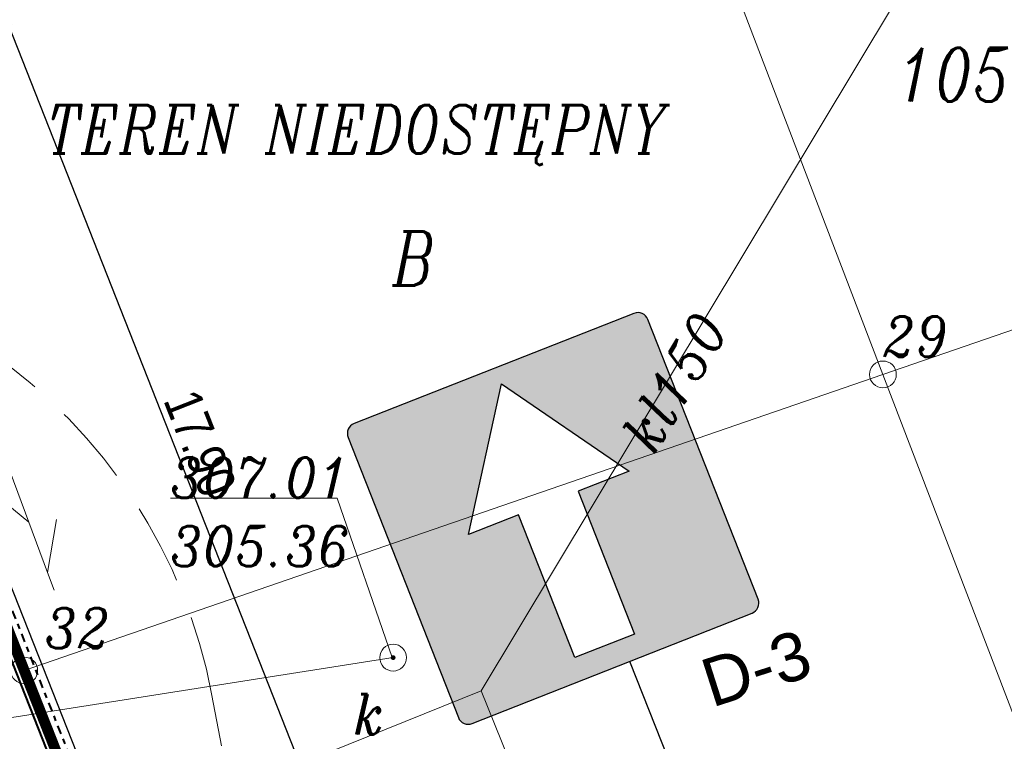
# Model space of a CAD drawing. Extents: x 779 to 3668, y -1329 to 9570.
# Tile 46 of 106: x 2283 to 2302, y -645 to -632. Entities that reach past the tile are written whole.
import ezdxf

# ---------------------------------------------------------------- set-up
doc = ezdxf.new("R2010")
doc.units = 0
for name, pattern in [('CENTER2', [1.125, 0.75, -0.125, 0.125, -0.125]), ('CIĄGłA', [0]), ('DASH', [0.75, 0.5, -0.25]), ('DGN Style 4', [0.3202, 0.16, -0.08, 0.0002, -0.08])]:
    doc.linetypes.add(name, pattern=pattern)
for name, color, linetype, lineweight in [('202-punkt graniczny', 7, 'Continuous', 0), ('202-punkt graniczny-Atr103', 7, 'Continuous', 0), ('210-oznaczenie konturu użytku gruntowego', 7, 'Continuous', 0), ('211-numer działki ewidencyjnej', 7, 'Continuous', 0), ('219-działka ewidencyjna', 7, 'Continuous', 0), ('_a_obiekty', 250, 'Continuous', 30), ('AGP1_granica_opracow', 7, 'Continuous', 15), ('komora podziemna - przewód kanalizacyjny (powierzchnia)-SK', 7, 'Continuous', 0), ('MPZP', 7, 'Continuous', 0), ('ogrodzenie trwałe (linia)', 7, 'Continuous', 0), ('przewód kanalizacyjny (linia)-SK', 7, 'Continuous', 0), ('przewód kanalizacyjny (linia)-SK-Atr1', 7, 'Continuous', 0), ('przewód telekomunikacyjny (linia)-STPOW - symbol', 7, 'Continuous', 0), ('PTRW02_01', 7, 'Continuous', 0), ('punkt o określonej wysokości (sieć kanalizacyjna)-SK', 7, 'Continuous', 0), ('punkt o określonej wysokości (sieć kanalizacyjna)-SK-Atr2', 7, 'Continuous', 0), ('punkt o określonej wysokości (sieć kanalizacyjna)-SK-Atr3', 7, 'Continuous', 0), ('właz okrągły - siec kanalizacyjna (punkt)-SK', 7, 'Continuous', 0), ('właz okrągły - siec kanalizacyjna (punkt)-SK-Atr17', 7, 'Continuous', 0), ('zz-legenda', 7, 'Continuous', 13), ('zz-wypełnienie-chodniki', 142, 'Continuous', 5)]:
    doc.layers.add(name, color=color, linetype=linetype, lineweight=lineweight)
doc.layers.add('_a_ekran', color=250, linetype='Continuous')
doc.layers.add('Y-ZNAKI', color=7, linetype='Continuous')
doc.styles.add('ARIAL', font='ARIALN.TTF')
doc.styles.get("Standard").update_dxf_attribs({"font": 'arial.ttf'})
doc.styles.add('Style-ITALIC_1250', font='ITALIC_1250.shx')
doc.linetypes.add('902-500', pattern='A,3.75,[24,dgnlstyle-geo-mz.shx,S=0.002785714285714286,R=0,X=0,Y=0],3.75', length=7.5)
doc.dimstyles.new('z1do1', dxfattribs={"dimtxt": 0.7, "dimasz": 0.4, "dimexe": 0.5, "dimexo": 0.5, "dimgap": 0.1, "dimtad": 1, "dimrnd": 0.05, "dimzin": 0, "dimdsep": 46, "dimtxsty": 'ARIAL', "dimcen": 0.09, "dimazin": 0, "dimtfac": 1, "dimtofl": 0, "dimtmove": 0, "dimatfit": 3, "dimfxl": 1, "dimtolj": 1, "dimtzin": 0, "dimarcsym": 0})

# ---------------------------------------------------------------- blocks, each defined once
blk = doc.blocks.new('202')
at = {"color": 0, "linetype": 'Continuous', "lineweight": -2, "ltscale": 10}
blk.add_circle((0, 0), 2.5, dxfattribs=at)
blk = doc.blocks.new('PT01')
at = {"color": 0, "linetype": 'Continuous', "lineweight": 13, "ltscale": 10}
for p, q in [((46.5, 0), (37.84, 5)), ((6.5, 0), (0, 0)), ((6.5, 0), (16.5, 0)), ((16.5, 0), (26.5, 0)), ((26.5, 0), (36.5, 0)), ((36.5, 0), (27.84, -5)), ((36.5, 0), (46.5, 0)), ((46.5, 0), (50, 0))]:
    blk.add_line(p, q, dxfattribs=at)
blk = doc.blocks.new('US22')
at = {"color": 0, "linetype": 'Continuous', "lineweight": -2, "ltscale": 10}
blk.add_circle((0, 0), 2.5, dxfattribs=at)
blk = doc.blocks.new('PW01_1')
at = {"linetype": 'Continuous', "lineweight": 13, "ltscale": 10}
h = blk.add_hatch(color=0, dxfattribs=at)
edge = h.paths.add_edge_path()
edge.add_arc((0, 0), 0.45, 0, 360)
blk = doc.blocks.new('PZT MDCP podkład')
at = {"layer": '219-działka ewidencyjna', "color": 8, "linetype": 'Continuous', "lineweight": 13, "flags": 128}
for points in [[(2161.48640631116, 117.8064607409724), (2151.846406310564, 142.9864607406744)], [(2145.496406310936, 112.2964607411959), (2141.506406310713, 122.4164607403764)], [(2174.256406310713, 122.1964607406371), (2161.48640631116, 117.8064607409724)], [(2145.496406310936, 112.2964607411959), (2161.48640631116, 117.8064607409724)], [(2167.976406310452, 100.8864607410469), (2161.48640631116, 117.8064607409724)], [(2145.496406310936, 112.2964607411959), (2151.396406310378, 97.32646074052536)]]:
    blk.add_lwpolyline(points, dxfattribs=at)
at = {"layer": 'komora podziemna - przewód kanalizacyjny (powierzchnia)-SK', "color": 8, "linetype": 'Continuous', "lineweight": 13, "flags": 128}
blk.add_lwpolyline([(2151.79640631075, 106.1964607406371), (2150.116406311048, 110.3464607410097), (2154.006406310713, 111.9164607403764), (2155.686406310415, 107.75646074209), (2151.79640631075, 106.1964607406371)], close=True, dxfattribs=at)
at = {"layer": 'MPZP', "color": 8, "linetype": 'DGN Style 4', "lineweight": 40, "flags": 128}
blk.add_lwpolyline([(2105.950835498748, 127.0314606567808), (2135.306348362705, 137.3370234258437), (2141.691342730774, 122.4926704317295), (2145.682467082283, 112.3698186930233), (2151.583598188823, 97.3969487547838), (2156.725831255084, 83.08073179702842), (2162.408999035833, 65.30082132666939), (2167.840760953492, 43.18364710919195), (2173.516804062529, 19.5318049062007), (2179.634830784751, 13.8408482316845), (2188.833263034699, 4.752397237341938), (2192.015697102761, 1.920277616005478)], dxfattribs=at)
at = {"layer": 'ogrodzenie trwałe (linia)', "color": 8, "linetype": '902-500', "lineweight": 30, "flags": 128}
blk.add_lwpolyline([(2201.026406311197, 25.93646074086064), (2203.096406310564, 26.22646074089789), (2196.526406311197, 52.65646074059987), (2189.216406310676, 78.32646074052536), (2185.026406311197, 90.1364607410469), (2181.246406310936, 100.9964607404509), (2180.716406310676, 103.6564607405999), (2164.906406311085, 146.8664607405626), (2145.896406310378, 140.4064607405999), (2135.536406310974, 136.5764607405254), (2142.946406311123, 119.6864607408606), (2154.066406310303, 91.52646074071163), (2156.85640631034, 82.92646074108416), (2163.326406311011, 62.1364607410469), (2173.076406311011, 21.41646074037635), (2181.186406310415, 20.27646074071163), (2186.806406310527, 20.09646074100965), (2192.936406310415, 20.7064607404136), (2195.036406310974, 22.77646074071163), (2196.636406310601, 25.26646074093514), (2198.206406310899, 25.54646074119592)], dxfattribs=at)
at = {"layer": 'przewód kanalizacyjny (linia)-SK', "color": 8, "linetype": 'Continuous', "lineweight": 13, "flags": 128}
for points in [[(2134.056406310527, 134.75646074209), (2145.026406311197, 111.3864607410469), (2152.366406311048, 112.5364607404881)], [(2160.096406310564, 131.7664607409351), (2160.596406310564, 131.4564607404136), (2162.386406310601, 125.8564607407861), (2154.006406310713, 111.9164607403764)]]:
    blk.add_lwpolyline(points, dxfattribs=at)
at = {"layer": 'punkt o określonej wysokości (sieć kanalizacyjna)-SK-Atr2', "color": 8, "lineweight": 13, "flags": 128}
blk.add_lwpolyline([(2152.350400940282, 112.5378377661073), (2151.326771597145, 115.5038974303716), (2148.217771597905, 115.5038974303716)], dxfattribs=at)
at = {"layer": '202-punkt graniczny', "color": 8, "linetype": 'Continuous', "lineweight": 13, "xscale": 0.1, "yscale": 0.1, "zscale": 0.1}
for p in [(2161.48640631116, 117.8064607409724), (2145.496406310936, 112.2964607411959)]:
    blk.add_blockref('202', p, dxfattribs=at)
at = {"layer": 'przewód telekomunikacyjny (linia)-STPOW - symbol', "color": 8, "linetype": 'Continuous', "lineweight": 13, "xscale": 0.1, "yscale": 0.1, "zscale": 0.1, "rotation": 290.446}
blk.add_blockref('PT01', (2144.306406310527, 118.4764607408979), dxfattribs=at)
at = {"layer": 'punkt o określonej wysokości (sieć kanalizacyjna)-SK', "color": 8, "linetype": 'Continuous', "lineweight": 13, "xscale": 0.1, "yscale": 0.1, "zscale": 0.1}
blk.add_blockref('PW01_1', (2152.366406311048, 112.5364607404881), dxfattribs=at)
at = {"layer": 'właz okrągły - siec kanalizacyjna (punkt)-SK', "color": 8, "linetype": 'Continuous', "lineweight": 13, "xscale": 0.1, "yscale": 0.1, "zscale": 0.1}
blk.add_blockref('US22', (2152.366406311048, 112.5364607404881), dxfattribs=at)
at = {"layer": '202-punkt graniczny-Atr103', "color": 8, "lineweight": 13, "char_height": 0.75, "attachment_point": 7, "line_spacing_factor": 0.6}
for s, insert in [('\\FITALIC_1250;\\H1x;\\W0.9;29', (2161.486406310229, 118.137004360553)), ('\\FITALIC_1250;\\H1x;\\W0.9;32', (2145.880909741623, 112.7096402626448))]:
    blk.add_mtext(s, dxfattribs=dict(at, insert=insert))
at = {"layer": '210-oznaczenie konturu użytku gruntowego', "color": 8, "linetype": 'Continuous', "lineweight": 13, "insert": (2152.353362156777, 119.4649555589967), "char_height": 1, "attachment_point": 7, "line_spacing_factor": 0.6}
blk.add_mtext('\\FITALIC_1250;\\H1x;\\W0.79;B', dxfattribs=at)
at = {"layer": '211-numer działki ewidencyjnej', "color": 8, "linetype": 'Continuous', "lineweight": 13, "insert": (2161.746406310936, 123.8864607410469), "char_height": 1, "attachment_point": 1, "line_spacing_factor": 0.6}
blk.add_mtext('\\FITALIC_1250;\\H1x;\\W0.79;105/2', dxfattribs=at)
at = {"layer": 'przewód kanalizacyjny (linia)-SK-Atr1', "color": 8, "lineweight": 13, "insert": (2156.903488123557, 116.4919744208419), "char_height": 0.75, "attachment_point": 4, "rotation": 58.943000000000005, "line_spacing_factor": 0.6}
blk.add_mtext('\\FITALIC_1250;\\H1x;\\W0.9;kl150', dxfattribs=at)
at = {"layer": 'PTRW02_01', "color": 8, "linetype": 'Continuous', "lineweight": 13, "style": 'Style-ITALIC_1250', "width": 0.8}
blk.add_text('TEREN NIEDOSTĘPNY', height=0.9, dxfattribs=at).set_placement((2145.910274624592, 121.9195707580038))
at = {"layer": 'punkt o określonej wysokości (sieć kanalizacyjna)-SK-Atr2', "color": 8, "lineweight": 13, "insert": (2148.217771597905, 115.510897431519), "char_height": 0.75, "attachment_point": 7, "line_spacing_factor": 0.6}
blk.add_mtext('\\FITALIC_1250;\\H1x;\\W0.9;307.01', dxfattribs=at)
at = {"layer": 'punkt o określonej wysokości (sieć kanalizacyjna)-SK-Atr3', "color": 8, "lineweight": 13, "insert": (2148.217771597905, 114.2358974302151), "char_height": 0.75, "attachment_point": 7, "line_spacing_factor": 0.6}
blk.add_mtext('\\FITALIC_1250;\\H1x;\\W0.9;305.36', dxfattribs=at)
at = {"layer": 'właz okrągły - siec kanalizacyjna (punkt)-SK-Atr17', "color": 8, "lineweight": 13, "insert": (2151.626406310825, 111.1064607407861), "char_height": 0.75, "attachment_point": 7, "line_spacing_factor": 0.6}
blk.add_mtext('\\FITALIC_1250;\\H1x;\\W0.9;k', dxfattribs=at)
blk = doc.blocks.new('ekran akustyczny')
at = {"layer": '_a_ekran', "color": 7, "lineweight": 40, "ltscale": 0.01}
blk.add_lwpolyline([(-3747.093814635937, 2864.572444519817), (-3745.082267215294, 2885.182060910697), (-3742.991181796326, 2907.847278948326), (-3742.553984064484, 2926.4900541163), (-3742.736602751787, 2941.68912352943), (-3743.421846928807, 2957.762937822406), (-3743.490315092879, 2959.352943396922), (-3743.703226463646, 2964.352495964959), (-3743.939064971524, 2969.344629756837), (-3745.038839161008, 2984.30425865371)], dxfattribs=at)
blk = doc.blocks.new('*D1519')
at = {"layer": 'Defpoints', "color": 0, "transparency": 16777216}
for p in [(2283.118208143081, -631.5273500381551), (2278.33771307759, -633.412149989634), (2284.897870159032, -650.0509442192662)]:
    blk.add_point(p, dxfattribs=at)
at = {"layer": 'zz-legenda', "color": 0, "lineweight": -2, "transparency": 16777216}
for p, q in [((2278.802865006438, -633.2287551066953), (2283.58336007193, -631.3439551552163)), ((2289.531649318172, -647.794022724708), (2283.264924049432, -631.8994715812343)), ((2285.36302208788, -649.8675493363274), (2290.143517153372, -647.9827493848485))]:
    blk.add_line(p, q, dxfattribs=at)
at = {"layer": 'zz-legenda', "color": 0, "transparency": 16777216}
for points in [[(2283.326944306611, -631.8750189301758), (2283.202903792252, -631.9239242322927), (2283.118208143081, -631.5273500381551)], [(2289.593669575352, -647.7695700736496), (2289.469629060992, -647.8184753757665), (2289.678365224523, -648.1661442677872)]]:
    blk.add_solid(points, dxfattribs=at)
at = {"layer": 'zz-legenda', "color": 0, "transparency": 16777216, "insert": (2286.823808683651, -639.6789771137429), "char_height": 0.7, "attachment_point": 5, "rotation": 291.51776953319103, "style": 'ARIAL'}
blk.add_mtext('\\A1;17.90', dxfattribs=at)
blk = doc.blocks.new('*D1535')
at = {"layer": 'Defpoints', "color": 0, "transparency": 16777216}
for p in [(2278.336911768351, -633.410118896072), (2287.417117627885, -661.9752094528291), (2289.746229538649, -662.3480360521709), (2289.746229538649, -662.3480360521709), (2293.333942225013, -672.3783382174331)]:
    blk.add_point(p, dxfattribs=at)
at = {"layer": 'zz-legenda', "color": 0, "lineweight": -2, "transparency": 16777216}
blk.add_arc((2289.746229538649, -662.3480360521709), 2.358762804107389, 121.2456932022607, 279.953567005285, dxfattribs=at)
at = {"layer": 'zz-legenda', "color": 0, "transparency": 16777216}
for points in [[(2288.493094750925, -660.2716861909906), (2288.552341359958, -660.3911333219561), (2288.881059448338, -660.1536699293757)], [(2290.136892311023, -664.606845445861), (2290.170991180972, -664.7357448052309), (2290.540639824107, -664.5689985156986)]]:
    blk.add_solid(points, dxfattribs=at)
at = {"layer": 'zz-legenda', "color": 0, "transparency": 16777216, "insert": (2287.966437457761, -663.0170028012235), "char_height": 0.7, "attachment_point": 5, "rotation": 290.5996301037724, "style": 'ARIAL'}
blk.add_mtext('\\A1;178.16°', dxfattribs=at)
blk = doc.blocks.new('D3')
at = {"layer": 'Y-ZNAKI'}
h = blk.add_hatch(color=5, dxfattribs=at)
h.paths.add_polyline_path([(-2.273736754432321e-12, 5.999999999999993, 0.4142135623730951), (-0.2000000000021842, 5.800000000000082), (-0.2000000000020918, 0.1999999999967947, 0.4142135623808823), (-1.358912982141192e-13, 1.63424829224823e-13), (5.600000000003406, 1.49000811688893e-10, 0.4142135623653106), (5.799999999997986, 0.2000000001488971), (5.799999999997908, 5.800000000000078, 0.4142135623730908), (5.59999999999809, 5.999999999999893)])
h.paths.add_polyline_path([(4.442805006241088, 3.299999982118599), (3.422805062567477, 3.299999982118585), (3.422805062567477, 0.439999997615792), (2.22780513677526, 0.4399999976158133), (2.22780513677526, 3.299999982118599), (1.227804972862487, 3.299999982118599), (2.827805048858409, 5.685000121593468)], flags=16)
for p, q in [((5.59999999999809, 5.999999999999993), (-2.273736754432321e-12, 5.999999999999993)), ((-0.2000000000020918, 5.79999999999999), (-0.2000000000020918, 0.1999999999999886)), ((1.227804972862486, 3.299999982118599), (2.827805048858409, 5.685000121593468)), ((2.827805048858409, 5.685000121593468), (4.442805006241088, 3.299999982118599)), ((5.799999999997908, 0.2000000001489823), (5.799999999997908, 5.799999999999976)), ((2.22780513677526, 3.299999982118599), (1.227804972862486, 3.299999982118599)), ((2.22780513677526, 0.4399999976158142), (2.22780513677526, 3.299999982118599)), ((4.442805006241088, 3.299999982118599), (3.422805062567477, 3.299999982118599)), ((3.422805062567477, 3.299999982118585), (3.422805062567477, 0.4399999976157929)), ((3.422805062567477, 0.4399999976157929), (2.22780513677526, 0.4399999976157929)), ((3.422805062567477, 0.4399999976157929), (3.422805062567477, 0.4399999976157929)), ((-2.273736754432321e-12, 0), (5.59999999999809, 1.49000811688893e-10))]:
    blk.add_line(p, q, dxfattribs=at)
for centre, radius, start, end in [((-2.273736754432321e-12, 5.800000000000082), 0.1999999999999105, 90, 180.0000000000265), ((5.59999999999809, 5.800000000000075), 0.1999999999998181, 359.9999999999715, 90), ((-5.456968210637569e-12, 0.1999999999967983), 0.1999999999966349, 179.999999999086, 270.0000000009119), ((5.59999999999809, 0.2000000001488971), 0.1999999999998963, 270, 2.442665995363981e-11)]:
    blk.add_arc(centre, radius, start, end, dxfattribs=at)

msp = doc.modelspace()

# ---------------------------------------------------------------- hatches: boundary and pattern name
at = {"layer": 'zz-wypełnienie-chodniki'}
h = msp.add_hatch(dxfattribs=at)
h.set_pattern_fill('ANSI37', color=256, scale=0.1, style=0)
h.set_pattern_definition([(45, (72.09601380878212, -387.0552870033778), (-0.2245064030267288, 0.2245064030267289), []), (135, (72.09601380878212, -387.0552870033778), (-0.2245064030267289, -0.2245064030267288), [])])
edge = h.paths.add_edge_path()
edge.add_arc((2285.894166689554, -725.9263916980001), 2.632842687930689, 240.83171109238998, 270.2906532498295, ccw=False)
edge.add_arc((2286.40372488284, -725.3676798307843), 3.37347240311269, 200.4116660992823, 237.8982900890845, ccw=False)
edge.add_arc((2440.640122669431, -674.7408462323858), 165.7037624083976, 197.7806309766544, 198.2175828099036, ccw=False)
edge.add_arc((2286.658179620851, -724.1136160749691), 4.000000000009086, 112.30075385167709, 197.8898825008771, ccw=False)
edge.add_line((2285.140306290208, -720.4127971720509), (2289.001173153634, -719.1048640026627))
edge.add_arc((2283.136789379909, -702.866630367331), 17.26473946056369, 289.8570159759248, 321.7647974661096)
edge.add_arc((2284.721466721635, -704.140377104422), 15.23171446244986, 321.8391110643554, 367.1869803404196)
edge.add_line((2299.83350797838, -702.2347710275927), (2295.184004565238, -678.4402083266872))
edge.add_line((2295.184004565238, -678.4402083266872), (2293.333900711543, -672.378345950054))
edge.add_line((2293.333900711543, -672.378345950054), (2289.746188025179, -662.3480437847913))
edge.add_line((2289.746188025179, -662.3480437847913), (2282.619568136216, -644.272506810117))
edge.add_line((2282.619568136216, -644.272506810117), (2278.67125433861, -634.2582373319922))
edge.add_line((2278.67125433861, -634.2582373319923), (2278.337775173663, -633.4124205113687))
edge.add_arc((2273.685580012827, -635.247590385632), 5.001076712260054, 21.52794352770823, 100.541275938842)
edge.add_line((2272.770663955, -630.3309149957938), (2272.6376260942, -630.3556956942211))
edge.add_line((2272.6376260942, -630.3556956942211), (2250.642922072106, -634.4526055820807))
edge.add_line((2250.642922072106, -634.4526055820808), (2259.908651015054, -684.1968883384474))
edge.add_line((2259.908651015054, -684.1968883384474), (2263.611693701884, -683.5071299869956))
edge.add_arc((2263.74386669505, -684.7029512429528), 1.203103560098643, -19.96193769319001, 96.30724697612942, ccw=False)
edge.add_arc((2264.404955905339, -684.9423604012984), 0.4999999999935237, 317.2270974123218, 339.9615464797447, ccw=False)
edge.add_arc((2269.722396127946, -689.8616948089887), 6.743964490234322, 137.2270973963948, 184.4631622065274)
edge.add_line((2262.998882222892, -690.3864974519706), (2263.357311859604, -692.7023700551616))
edge.add_line((2263.357311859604, -692.7023700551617), (2264.414964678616, -698.4130382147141))
edge.add_line((2264.414964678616, -698.4130382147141), (2265.258140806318, -702.9571059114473))
edge.add_line((2265.258140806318, -702.9571059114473), (2267.41391469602, -712.8922002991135))
edge.add_arc((2282.496807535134, -708.9647691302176), 15.58583882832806, 194.5951329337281, 204.2785181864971)
edge.add_arc((2275.693867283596, -711.9014065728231), 8.177987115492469, 205.1211640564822, 225.4637220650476)
edge.add_line((2269.958148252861, -717.7307290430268), (2272.389404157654, -720.147104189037))
edge.add_arc((2266.683808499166, -725.3205960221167), 7.70187247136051, 27.114490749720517, 42.19985456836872, ccw=False)
edge.add_line((2273.539226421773, -721.8103133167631), (2274.630799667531, -724.3600385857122))
edge.add_arc((2268.390946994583, -726.1894845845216), 6.502509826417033, -2.9609049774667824, 16.340470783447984, ccw=False)
edge.add_arc((2256.754879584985, -724.4090106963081), 18.25300297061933, 344.7003824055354, 353.34182273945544, ccw=False)
edge.add_line((2274.360981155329, -729.2253687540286), (2274.070981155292, -730.2753687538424))
edge.add_arc((2264.508767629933, -726.7614300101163), 10.18742818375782, 310.1754082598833, 339.82254230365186, ccw=False)
edge.add_line((2271.080981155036, -734.5453687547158), (2270.60275513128, -734.7372234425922))
edge.add_arc((2264.508767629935, -726.7614300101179), 10.03742818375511, 307.3820107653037, 339.7887873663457)
edge.add_arc((2244.773227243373, -721.5874141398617), 30.40870538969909, 343.4897296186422, 347.8328201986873)
edge.add_arc((2256.749624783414, -724.4081912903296), 18.10831725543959, 348.5707290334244, 353.3645147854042)
edge.add_arc((2268.307619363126, -726.1983801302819), 6.436124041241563, 357.3081371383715, 376.048817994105)
edge.add_line((2274.4929050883, -724.4190731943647), (2273.403371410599, -721.8741120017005))
edge.add_arc((2270.676646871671, -722.5597468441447), 2.811604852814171, 14.11440779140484, 55.20945348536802)
edge.add_line((2272.280886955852, -720.2507350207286), (2269.852674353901, -717.8373845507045))
edge.add_arc((2275.6938672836, -711.9014065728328), 8.327987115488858, 205.1135589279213, 225.461118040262, ccw=False)
edge.add_arc((2282.496807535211, -708.9647691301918), 15.73583882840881, 194.5838918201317, 204.2825258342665, ccw=False)
edge.add_line((2267.267977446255, -712.9270106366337), (2265.111071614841, -702.9866995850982))
edge.add_line((2265.111071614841, -702.9866995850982), (2264.235368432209, -698.2944430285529))
edge.add_line((2264.235368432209, -698.2944430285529), (2261.564675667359, -698.7916873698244))
edge.add_line((2261.564675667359, -698.7916873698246), (2260.53029652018, -693.389664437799))
edge.add_line((2260.53029652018, -693.3896644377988), (2263.238489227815, -692.8852670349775))
edge.add_line((2263.238489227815, -692.8852670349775), (2262.849783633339, -690.403860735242))
edge.add_arc((2269.722396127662, -689.8616948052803), 6.893964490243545, 137.4766232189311, 184.5106019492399, ccw=False)
edge.add_arc((2264.273032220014, -684.8641810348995), 0.5000000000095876, 317.4766233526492, 342.9050172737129)
edge.add_arc((2263.747331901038, -684.7025048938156), 1.049999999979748, 342.9050174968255, 381.5320247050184)
edge.add_line((2264.724055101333, -684.3171326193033), (2257.978069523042, -685.5736938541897))
edge.add_line((2257.978069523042, -685.5736938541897), (2255.821077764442, -673.9929709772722))
edge.add_line((2255.821077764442, -673.9929709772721), (2256.951558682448, -673.7824000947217))
edge.add_line((2256.951558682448, -673.7824000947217), (2249.632353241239, -634.4884342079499))
edge.add_line((2249.632353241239, -634.48843420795), (2250.615443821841, -634.3053160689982))
edge.add_line((2250.615443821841, -634.3053160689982), (2272.62511313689, -630.2054459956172))
edge.add_line((2272.62511313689, -630.2054459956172), (2272.744991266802, -630.1828700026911))
edge.add_arc((2273.685830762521, -635.2467425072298), 5.150532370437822, 21.519896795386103, 100.52522516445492, ccw=False)
edge.add_line((2278.477320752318, -633.3574020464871), (2278.80631718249, -634.1918491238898))
edge.add_line((2278.80631718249, -634.1918491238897), (2282.766388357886, -644.2359393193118))
edge.add_line((2282.766388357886, -644.2359393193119), (2286.521782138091, -653.7609144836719))
edge.add_line((2286.521782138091, -653.7609144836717), (2287.135788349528, -653.5188310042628))
edge.add_line((2287.135788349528, -653.5188310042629), (2287.744734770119, -655.0630645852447))
edge.add_line((2287.744734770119, -655.0630645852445), (2287.130644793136, -655.3051810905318))
edge.add_line((2287.130644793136, -655.305181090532), (2289.885733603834, -662.2930253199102))
edge.add_line((2289.885733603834, -662.29302531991), (2293.477368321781, -672.3345635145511))
edge.add_line((2293.477368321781, -672.3345635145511), (2295.331221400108, -678.4114473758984))
edge.add_line((2295.331221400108, -678.4114473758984), (2299.982329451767, -702.2160048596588))
edge.add_arc((2284.72146672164, -704.1403771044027), 15.38171446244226, -38.161251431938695, 7.186980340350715, ccw=False)
edge.add_arc((2283.136789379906, -702.8666303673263), 17.41473946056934, 289.8520854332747, 321.76511738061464, ccw=False)
edge.add_line((2289.050714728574, -719.2464544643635), (2285.18843461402, -720.5548663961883))
edge.add_arc((2286.624822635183, -724.0979322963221), 3.823156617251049, 112.0680378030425, 198.2671306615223)
edge.add_line((2282.99433226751, -725.2962920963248), (2283.382651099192, -726.491907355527))
edge.add_arc((2285.844121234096, -725.6769277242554), 2.592880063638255, 198.3194318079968, 219.5311920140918)
edge.add_arc((2285.894167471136, -725.9263958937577), 2.48284268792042, 214.3488660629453, 282.14863913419)
edge.add_line((2286.41667809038, -728.3536351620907), (2285.9075226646, -728.5592005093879))

# ---------------------------------------------------------------- linework, layer by layer
at = {"layer": '_a_obiekty', "color": 251, "linetype": 'DASH', "lineweight": 5, "ltscale": 3, "true_color": 0x636466}
msp.add_lwpolyline([(2275.386129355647, -636.3662222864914), (2273.616489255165, -636.6954242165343, 0.4142135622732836), (2265.614054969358, -648.3556577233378), (2266.614463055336, -653.7333973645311, 0.4163333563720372), (2278.345748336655, -661.7223480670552), (2280.113007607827, -661.3803478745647, 0.4120969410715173), (2288.044390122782, -649.7335979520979), (2287.046362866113, -644.3686565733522, 0.4142135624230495)], format="xyb", close=True, dxfattribs=at)
at = {"layer": 'AGP1_granica_opracow', "color": 5, "linetype": 'CENTER2', "lineweight": 9, "ltscale": 5, "const_width": 0.2}
msp.add_lwpolyline([(2300.270981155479, -690.9553687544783), (2294.590981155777, -673.185368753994), (2289.450981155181, -658.8753687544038), (2283.550981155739, -643.9053687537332), (2279.560981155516, -633.7853687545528)], dxfattribs=at)
at = {"layer": 'Y-ZNAKI'}
msp.add_lwpolyline([(2285.08535423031, -649.9829213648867), (2295.663896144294, -645.8537774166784), (2294.829690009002, -643.7360492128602)], dxfattribs=at)

# ---------------------------------------------------------------- block references
at = {"rotation": 19.06936651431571}
msp.add_blockref('ekran akustyczny', (6787.746741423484, -2216.389099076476), dxfattribs=at)
at = {"layer": '_a_obiekty', "color": 18, "linetype": 'CIĄGłA', "lineweight": 5, "true_color": 0x000000}
msp.add_blockref('PZT MDCP podkład', (138.054574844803, -756.2018294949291), dxfattribs=at)
at = {"layer": 'Y-ZNAKI', "rotation": 21.50025321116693}
msp.add_blockref('D3', (2291.894207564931, -644.8923814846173), dxfattribs=at)

# ---------------------------------------------------------------- texts
at = {"layer": 'Y-ZNAKI', "insert": (2296.079452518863, -643.7420438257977), "char_height": 0.8999999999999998, "width": 11.45449307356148, "attachment_point": 1, "rotation": 17.73427093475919}
msp.add_mtext('{\\fArial|b0|i0|c238|p34;D-3}', dxfattribs=at)

# ---------------------------------------------------------------- dimensions: what is measured, and where the dimension line sits
at = {"layer": 'zz-legenda'}
dim = msp.add_aligned_dim(p1=(2284.897870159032, -650.0509442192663), p2=(2278.33771307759, -633.412149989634), distance=-5.138638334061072, dimstyle='z1do1', dxfattribs=at)
dim.commit()
dim.dimension.update_dxf_attribs({"geometry": '*D1519', "text_midpoint": (2286.823808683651, -639.6789771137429)})
dim = msp.add_angular_dim_2l(base=(2287.417117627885, -661.9752094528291), line1=((2289.746229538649, -662.3480360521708), (2278.336911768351, -633.4101188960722)), line2=((2293.333942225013, -672.3783382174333), (2289.746229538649, -662.3480360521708)), dimstyle='z1do1', dxfattribs=at)
dim.commit()
dim.dimension.update_dxf_attribs({"geometry": '*D1535', "text_midpoint": (2287.966437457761, -663.0170028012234)})

doc.saveas('drawing.dxf')
